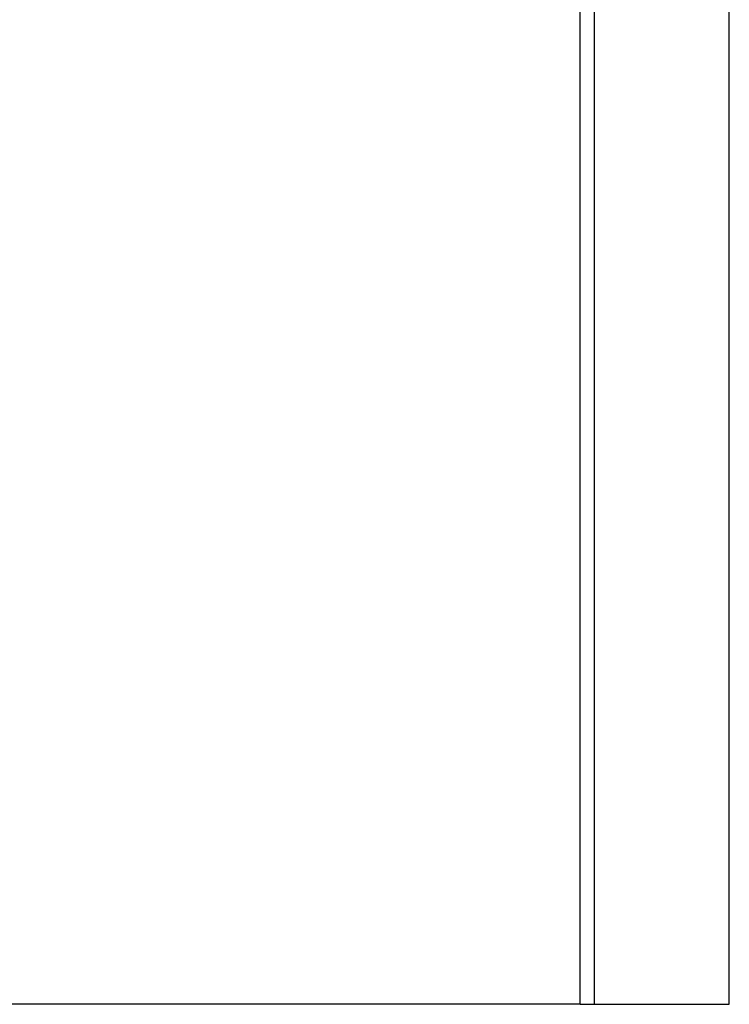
# Model space of a CAD drawing. Header units: millimetres. Extents: x 0 to 465, y 0 to 320.
# Tile 9 of 66: x 130 to 148, y 153 to 178. Entities that reach past the tile are written whole.
import ezdxf

# ---------------------------------------------------------------- set-up
doc = ezdxf.new("R2010")
doc.units = ezdxf.units.MM

msp = doc.modelspace()

# ---------------------------------------------------------------- linework, layer by layer
at = {"color": 7, "linetype": 'Continuous', "lineweight": 25}
for p, q in [((144.3911, 152.7924), (144.3911, 275.1964)), ((144.7633, 152.7924), (144.7633, 275.1964)), ((148.2404, 152.7924), (148.2404, 275.1964)), ((144.3911, 152.7924), (111.6309, 152.7924)), ((144.3911, 152.7924), (144.7633, 152.7924)), ((144.7633, 152.7924), (148.2404, 152.7924))]:
    msp.add_line(p, q, dxfattribs=at)

doc.saveas('drawing.dxf')
